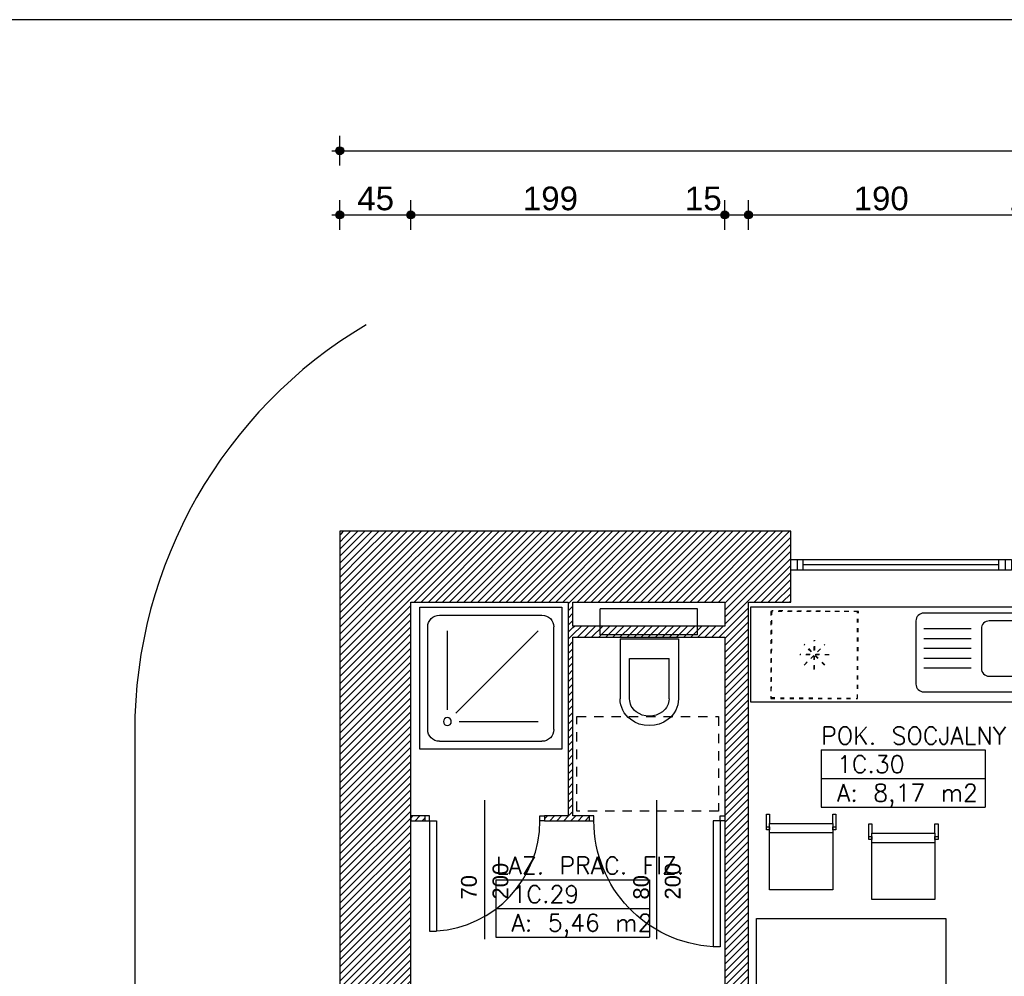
# Model space of a CAD drawing. Header units: inches. Extents: x 18487 to 24863, y 1480 to 5771.
# Tile 32 of 51: x 19287 to 19911, y 5165 to 5771. Entities that reach past the tile are written whole.
import ezdxf
from ezdxf.enums import TextEntityAlignment as Align

# ---------------------------------------------------------------- set-up
doc = ezdxf.new("R2010")
doc.units = ezdxf.units.IN
doc.header["$MEASUREMENT"] = 0
doc.linetypes.add('Przerywana', pattern=[6, 2.5, -3.5])
doc.linetypes.add('Przerywana 2 (2)', pattern=[11, 6, -5])
for name, color, linetype in [('_T meble', 7, 'Continuous'), ('_T sanitarne', 7, 'Continuous'), ('_T sciany', 7, 'Continuous'), ('AA_PRZ SCIANY ISTNIEJĄCE', 7, 'Continuous'), ('AA_PRZ_SCIANY_030', 7, 'Continuous'), ('ArchiCAD', 7, 'Continuous'), ('PROJ wyposaż sanit', 7, 'Continuous'), ('Window-Door Markers', 7, 'Continuous')]:
    doc.layers.add(name, color=color, linetype=linetype)
doc.styles.add('GENERATED_STYLE_16', font='txt')
doc.styles.add('GENERATED_STYLE_17', font='arial.ttf')
doc.styles.add('GENERATED_STYLE_20', font='txt')
doc.styles.get("Standard").update_dxf_attribs({"font": 'txt', "bigfont": 'BIGFONT.SHX'})
doc.dimstyles.new('Dimstyle_7', dxfattribs={"dimtxt": 15, "dimasz": 9.5, "dimexe": 0.18, "dimexo": 0.5, "dimgap": 0.09, "dimtad": 1, "dimdec": 0, "dimzin": 0, "dimdsep": 46, "dimtxsty": 'GENERATED_STYLE_20', "dimblk": 'ARROWHEAD_11', "dimblk1": 'ARROWHEAD_11', "dimblk2": 'ARROWHEAD_11', "dimcen": 0.09, "dimclrd": 220, "dimclre": 220, "dimclrt": 220, "dimadec": 1, "dimazin": 0, "dimtfac": 1, "dimtdec": 4, "dimtmove": 0, "dimatfit": 3, "dimfxl": 0, "dimtolj": 1, "dimtzin": 0, "dimarcsym": 0})
doc.dimstyles.new('Dimstyle_9', dxfattribs={"dimtxt": 15, "dimasz": 9.5, "dimexe": 0.18, "dimexo": 0.5, "dimgap": 0.09, "dimtad": 1, "dimtih": 1, "dimtoh": 1, "dimdec": 0, "dimzin": 0, "dimdsep": 46, "dimtxsty": 'GENERATED_STYLE_20', "dimblk": 'ARROWHEAD_11', "dimblk1": 'ARROWHEAD_11', "dimblk2": 'ARROWHEAD_11', "dimcen": 0.09, "dimclrd": 220, "dimclre": 220, "dimclrt": 220, "dimadec": 1, "dimazin": 0, "dimtfac": 1, "dimtdec": 4, "dimtmove": 0, "dimatfit": 3, "dimfxl": 0, "dimtolj": 1, "dimtzin": 0, "dimarcsym": 0})
pattern_1 = [(45, (0, 0), (-2.24506403, 2.24506403), [])]

# ---------------------------------------------------------------- blocks, each defined once
blk = doc.blocks.new('POK. SOCJALNY_1C.30_186', base_point=(19847.19, 5299.35))
at = {"layer": '_T sciany', "color": 160, "linetype": 'Continuous'}
for p, q in [((19795.17, 5308.41), (19795.17, 5272.17)), ((19795.17, 5308.41), (19899.22, 5308.41)), ((19899.22, 5308.41), (19899.22, 5272.17)), ((19795.17, 5290.29), (19899.22, 5290.29)), ((19795.17, 5272.17), (19899.22, 5272.17))]:
    blk.add_line(p, q, dxfattribs=at)
at = {"color": 0}
for tag in ['floor_f', 'ROOM_PERIM', 'ROOM_WALLS_SURF', 'ROOM_DOORS_SURF', 'ROOM_WINDS_SURF', 'ROOM_BASELEV', 'ROOM_HEIGHT', 'ROOM_NET_AREA', 'ROOM_REDUCED_AREA', 'ROOM_CALC_AREA', 'ROOM_VOLUME']:
    blk.add_attdef(tag, text='', height=200, dxfattribs=at).set_placement((19847.19, 5242.2), align=Align.BOTTOM_LEFT)
at = {"layer": '_T sciany', "color": 160}
for tag, p in [('ROOM_NAME', (19795.17, 5322.97)), ('ROOM_NUMBER', (19805.17, 5304.85)), ('ROOM_AREA', (19805.17, 5286.73))]:
    blk.add_attdef(tag, text='', height=11, dxfattribs=at).set_placement(p, align=Align.TOP_LEFT)
blk = doc.blocks.new('LAZ. PRAC. FIZ._1C.29_198', base_point=(19637.55, 5216.95))
at = {"layer": '_T sciany', "color": 160, "linetype": 'Continuous'}
for p, q in [((19588.79, 5226.01), (19588.79, 5189.78)), ((19588.79, 5226.01), (19686.31, 5226.01)), ((19686.31, 5226.01), (19686.31, 5189.78)), ((19588.79, 5207.9), (19686.31, 5207.9)), ((19588.79, 5189.78), (19686.31, 5189.78))]:
    blk.add_line(p, q, dxfattribs=at)
at = {"color": 0}
for tag in ['floor_f', 'ROOM_PERIM', 'ROOM_WALLS_SURF', 'ROOM_DOORS_SURF', 'ROOM_WINDS_SURF', 'ROOM_BASELEV', 'ROOM_HEIGHT', 'ROOM_NET_AREA', 'ROOM_REDUCED_AREA', 'ROOM_CALC_AREA', 'ROOM_VOLUME']:
    blk.add_attdef(tag, text='', height=200, dxfattribs=at).set_placement((19637.55, 5159.81), align=Align.BOTTOM_LEFT)
at = {"layer": '_T sciany', "color": 160}
for tag, p in [('ROOM_NAME', (19588.79, 5240.57)), ('ROOM_NUMBER', (19598.79, 5222.45)), ('ROOM_AREA', (19598.79, 5204.34))]:
    blk.add_attdef(tag, text='', height=11, dxfattribs=at).set_placement(p, align=Align.TOP_LEFT)
blk = doc.blocks.new('D1 65_363')
at = {"color": 140, "linetype": 'Continuous'}
for p, q in [((35, 70), (30.555, 70)), ((30.555, 0), (30.555, 70)), ((35, 0), (35, 70)), ((-38, 0), (-35, 0)), ((-38, -3), (-38, 0)), ((-35, 0), (-35, -3)), ((35, 0), (30.555, 0)), ((38, 0), (35, 0)), ((35, 0), (35, -3)), ((38, -3), (38, 0)), ((-35, -3), (-38, -3)), ((35, -3), (38, -3))]:
    blk.add_line(p, q, dxfattribs=at)
blk.add_arc((35, 0), 70, 93.633404, 180, dxfattribs=at)
blk = doc.blocks.new('Window-Door Marker - 70_70')
at = {"layer": 'ArchiCAD', "color": 140, "linetype": 'Continuous'}
blk.add_line((0, 75), (0, -13), dxfattribs=at)
blk = doc.blocks.new('D1 65_2')
at = {"color": 140, "linetype": 'Continuous'}
for p, q in [((40, 80), (35.555, 80)), ((35.555, 0), (35.555, 80)), ((40, 0), (40, 80)), ((-43, 0), (-40, 0)), ((-43, -3), (-43, 0)), ((-40, 0), (-40, -3)), ((40, 0), (35.555, 0)), ((43, 0), (40, 0)), ((40, 0), (40, -3)), ((43, -3), (43, 0)), ((-40, -3), (-43, -3)), ((40, -3), (43, -3))]:
    blk.add_line(p, q, dxfattribs=at)
blk.add_arc((40, 0), 80, 93.180227, 180, dxfattribs=at)
blk = doc.blocks.new('Window-Door Marker - 70_69')
at = {"layer": 'ArchiCAD', "color": 140, "linetype": 'Continuous'}
blk.add_line((0, 75), (0, -13), dxfattribs=at)
blk = doc.blocks.new('WALL_3', base_point=(19741.52, 5265.05))
at = {"layer": '_T sciany'}
h = blk.add_hatch(dxfattribs=at)
h.set_pattern_fill('ANSI31', color=5, style=0, pattern_type=2)
h.set_pattern_definition(pattern_1)
h.paths.add_polyline_path([(19543.77, 5263.55), (19543.77, 5266.55), (19534.83, 5266.55), (19534.83, 5263.55)], flags=0)
h = blk.add_hatch(dxfattribs=at)
h.set_pattern_fill('ANSI31', color=5, style=0, pattern_type=2)
h.set_pattern_definition(pattern_1)
h.paths.add_polyline_path([(19648.01, 5263.55), (19648.01, 5266.55), (19619.77, 5266.55), (19619.77, 5263.55)], flags=0)
h = blk.add_hatch(dxfattribs=at)
h.set_pattern_fill('ANSI31', color=5, style=0, pattern_type=2)
h.set_pattern_definition(pattern_1)
h.paths.add_polyline_path([(19734.02, 5263.55), (19734.02, 5266.55), (19734.01, 5266.55), (19734.01, 5263.55)], flags=0)
at = {"layer": '_T sciany', "color": 5, "linetype": 'Continuous'}
for p, q in [((19543.77, 5266.55), (19534.83, 5266.55)), ((19534.83, 5266.55), (19534.83, 5263.55)), ((19543.77, 5266.55), (19543.77, 5263.55)), ((19619.77, 5266.55), (19619.77, 5263.55)), ((19634.73, 5266.55), (19619.77, 5266.55)), ((19648.01, 5266.55), (19637.73, 5266.55)), ((19648.01, 5266.55), (19648.01, 5263.55)), ((19734.01, 5266.55), (19734.01, 5263.55)), ((19734.02, 5266.55), (19734.01, 5266.55)), ((19534.83, 5263.55), (19543.77, 5263.55)), ((19619.77, 5263.55), (19648.01, 5263.55)), ((19734.01, 5263.55), (19734.02, 5263.55))]:
    blk.add_line(p, q, dxfattribs=at)
at = {"layer": '_T sciany', "rotation": 180.0000000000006}
blk.add_blockref('D1 65_363', (19581.77, 5263.55), dxfattribs=at)
at = {"layer": '_T sciany', "xscale": -1, "rotation": 180.0000000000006}
blk.add_blockref('D1 65_2', (19691.01, 5263.55), dxfattribs=at)
at = {"layer": 'Window-Door Markers'}
ref = blk.add_blockref('Window-Door Marker - 70_70', (19581.77, 5263.55), dxfattribs=dict(at, rotation=180))
ref.add_attrib('AC_WIDO_A_SIZE', '70', dxfattribs={"color": 255, "height": 10, "rotation": 90, "style": 'GENERATED_STYLE_17'}).set_placement((19579.72, 5213.55), align=Align.BOTTOM_LEFT)
ref.add_attrib('AC_WIDO_B_SIZE', '200', dxfattribs={"color": 255, "height": 10, "rotation": 90, "style": 'GENERATED_STYLE_17'}).set_placement((19599.72, 5213.55), align=Align.BOTTOM_LEFT)
ref = blk.add_blockref('Window-Door Marker - 70_69', (19691.01, 5263.55), dxfattribs=dict(at, rotation=180))
ref.add_attrib('AC_WIDO_A_SIZE', '80', dxfattribs={"color": 255, "height": 10, "rotation": 90, "style": 'GENERATED_STYLE_17'}).set_placement((19688.97, 5213.55), align=Align.BOTTOM_LEFT)
ref.add_attrib('AC_WIDO_B_SIZE', '200', dxfattribs={"color": 255, "height": 10, "rotation": 90, "style": 'GENERATED_STYLE_17'}).set_placement((19708.97, 5213.55), align=Align.BOTTOM_LEFT)
blk = doc.blocks.new('W BottomHung 65_230')
at = {"color": 0, "linetype": 'ByBlock'}
for p, q in [((70, 0), (-70, 0)), ((-70, 0), (-70, -6.8)), ((-66, 0), (-66, -6.8)), ((-62, -6.8), (-62, 0)), ((62, -6.8), (62, 0)), ((66, 0), (66, -6.8)), ((70, -6.8), (70, 0)), ((-62, -3.4), (62, -3.4)), ((-70, -6.8), (70, -6.8))]:
    blk.add_line(p, q, dxfattribs=at)
blk = doc.blocks.new('WALL_651', base_point=(21209.62, 5424.62))
at = {"layer": '_T sciany'}
h = blk.add_hatch(dxfattribs=at)
h.set_pattern_fill('ANSI31', color=5, style=0, pattern_type=2)
h.set_pattern_definition(pattern_1)
h.paths.add_polyline_path([(19489.83, 5447.12), (19534.83, 5402.12), (19775.84, 5402.12), (19775.84, 5447.12)], flags=0)
at = {"layer": '_T sciany', "color": 5, "linetype": 'Continuous'}
for p, q in [((19775.84, 5447.12), (19489.83, 5447.12)), ((19775.84, 5402.12), (19775.84, 5447.12)), ((19534.83, 5402.12), (19634.73, 5402.12)), ((19637.73, 5402.12), (19734.02, 5402.12)), ((19749.02, 5402.12), (19775.84, 5402.12))]:
    blk.add_line(p, q, dxfattribs=at)
at = {"layer": '_T sciany', "color": 140, "linetype": 'Continuous', "xscale": -1}
blk.add_blockref('W BottomHung 65_230', (19845.84, 5429.12), dxfattribs=at)
blk = doc.blocks.new('WALL_693', base_point=(19512.33, 5424.62))
at = {"layer": '_T sciany'}
h = blk.add_hatch(dxfattribs=at)
h.set_pattern_fill('ANSI31', color=5, style=0, pattern_type=2)
h.set_pattern_definition(pattern_1)
h.paths.add_polyline_path([(19489.83, 4901.52), (19534.83, 4901.52), (19534.83, 5402.12), (19489.83, 5447.12)], flags=0)
at = {"layer": '_T sciany', "color": 5, "linetype": 'Continuous'}
for p, q in [((19489.83, 5447.12), (19489.83, 4901.52)), ((19534.83, 5121.93), (19534.83, 5402.12))]:
    blk.add_line(p, q, dxfattribs=at)
blk = doc.blocks.new('WALL_744', base_point=(19741.52, 5383.46))
at = {"layer": '_T sciany'}
h = blk.add_hatch(dxfattribs=at)
h.set_pattern_fill('ANSI31', color=5, style=0, pattern_type=2)
h.set_pattern_definition(pattern_1)
h.paths.add_polyline_path([(19734.02, 5386.96), (19637.73, 5386.96), (19637.73, 5379.96), (19734.02, 5379.96)], flags=0)
at = {"layer": '_T sciany', "color": 5, "linetype": 'Continuous'}
for p, q in [((19734.02, 5386.96), (19637.73, 5386.96)), ((19637.73, 5379.96), (19734.02, 5379.96))]:
    blk.add_line(p, q, dxfattribs=at)
blk = doc.blocks.new('WALL_745', base_point=(19741.52, 5424.62))
at = {"layer": '_T sciany'}
h = blk.add_hatch(dxfattribs=at)
h.set_pattern_fill('ANSI31', color=5, style=0, pattern_type=2)
h.set_pattern_definition(pattern_1)
h.paths.add_polyline_path([(19734.02, 5402.12), (19734.02, 5121.93), (19749.02, 5121.93), (19749.02, 5402.12)], flags=0)
at = {"layer": '_T sciany', "color": 5, "linetype": 'Continuous'}
for p, q in [((19734.02, 5402.12), (19734.02, 5386.96)), ((19749.02, 5121.93), (19749.02, 5402.12)), ((19734.02, 5379.96), (19734.02, 5266.55)), ((19734.02, 5263.55), (19734.02, 5121.93))]:
    blk.add_line(p, q, dxfattribs=at)
blk = doc.blocks.new('WALL_749', base_point=(19637.73, 5265.05))
at = {"layer": '_T sciany'}
h = blk.add_hatch(dxfattribs=at)
h.set_pattern_fill('ANSI31', color=5, style=0, pattern_type=2)
h.set_pattern_definition(pattern_1)
h.paths.add_polyline_path([(19637.73, 5266.55), (19637.73, 5402.12), (19634.73, 5402.12), (19634.73, 5266.55)], flags=0)
at = {"layer": '_T sciany', "color": 5, "linetype": 'Continuous'}
for p, q in [((19634.73, 5402.12), (19634.73, 5266.55)), ((19637.73, 5386.96), (19637.73, 5402.12)), ((19637.73, 5266.55), (19637.73, 5379.96))]:
    blk.add_line(p, q, dxfattribs=at)
blk = doc.blocks.new('Shower tray 65_59')
at = {"layer": '_T meble', "color": 0, "linetype": 'Continuous'}
for p, q in [((45, 90), (-45, 90)), ((-45, 90), (-45, 0)), ((45, 0), (45, 90)), ((-32.5, 85), (32.5, 85)), ((-40, 12.5), (-40, 77.5)), ((-27.5, 25), (-27.5, 75)), ((-22.2, 22.8), (30, 75)), ((40, 12.5), (40, 77.5)), ((-20, 17.5), (30, 17.5)), ((-45, 0), (45, 0)), ((-32.5, 5), (32.5, 5))]:
    blk.add_line(p, q, dxfattribs=at)
blk.add_circle((-27.5, 17.5), 2.5, dxfattribs=at)
for centre, start, end in [((-32.5, 77.5), 90, 180), ((32.5, 77.5), 360, 90), ((-32.5, 12.5), 180, 270), ((32.5, 12.5), 270, 360)]:
    blk.add_arc(centre, 7.5, start, end, dxfattribs=at)
blk = doc.blocks.new('Chair 1 65_5235')
at = {"layer": '_T meble', "color": 0, "linetype": 'Continuous'}
for p, q in [((0, 47.96), (0, 38)), ((2, 47.96), (0, 47.96)), ((2, 42), (2, 47.96)), ((42, 47.96), (42, 42)), ((44, 47.96), (42, 47.96)), ((44, 38), (44, 47.96)), ((2, 40), (0, 40)), ((0, 38), (2, 38)), ((2, 42), (2, 0)), ((42, 42), (2, 42)), ((2, 38), (2, 40)), ((42, 0), (42, 42)), ((44, 40), (42, 40)), ((42, 40), (42, 38)), ((42, 38), (44, 38)), ((2, 36), (42, 36)), ((2, 0), (42, 0))]:
    blk.add_line(p, q, dxfattribs=at)
blk = doc.blocks.new('Table 120x80 65_5240')
at = {"layer": '_T meble', "color": 0, "linetype": 'Continuous'}
for p, q in [((-35, -120), (-35, 0)), ((-35, 0), (35, 0)), ((35, 0), (35, -120)), ((35, -120), (-35, -120))]:
    blk.add_line(p, q, dxfattribs=at)
blk = doc.blocks.new('Sink 1Bowl-DrainB 65_3973')
at = {"layer": '_T meble', "color": 0, "linetype": 'Continuous'}
for p, q in [((75, 50), (5, 50)), ((0, 45), (0, 5)), ((80, 5), (80, 45)), ((33.5, 40), (10, 40)), ((5, 35), (5, 10)), ((38.5, 10), (38.5, 35)), ((45, 35), (75, 35)), ((45, 28.75), (75, 28.75)), ((45, 22.5), (75, 22.5)), ((45, 16.25), (75, 16.25)), ((45, 10), (75, 10)), ((5, 0), (75, 0)), ((10, 5), (33.5, 5))]:
    blk.add_line(p, q, dxfattribs=at)
for centre, start, end in [((5, 45), 90, 180), ((75, 45), 0, 90), ((10, 35), 90, 180), ((33.5, 35), 0, 90), ((10, 10), 180, 270), ((33.5, 10), 270, 0), ((5, 5), 180, 270), ((75, 5), 270, 0)]:
    blk.add_arc(centre, 5, start, end, dxfattribs=at)
for p in [(5, 0), (10, 5)]:
    blk.add_point(p, dxfattribs=at)
blk = doc.blocks.new('Fridge 65_5601')
at = {"layer": '_T meble', "color": 0, "linetype": 'Przerywana'}
for p, q in [((55, 55), (0, 55)), ((0, 55), (0, 0)), ((55, 0), (55, 55)), ((21.02, 21.02), (33.98, 33.98)), ((21.02, 33.98), (33.98, 21.02)), ((27.5, 18.33), (27.5, 36.67)), ((18.33, 27.5), (36.67, 27.5)), ((0, 0), (55, 0))]:
    blk.add_line(p, q, dxfattribs=at)
blk = doc.blocks.new('Table 120x80 65_5602')
at = {"layer": '_T meble', "color": 0, "linetype": 'Continuous'}
for p, q in [((-95, -60), (-95, 0)), ((-95, 0), (95, 0)), ((95, 0), (95, -60)), ((95, -60), (-95, -60))]:
    blk.add_line(p, q, dxfattribs=at)
blk = doc.blocks.new('Fridge 65_5603')
at = {"layer": '_T meble', "color": 0, "linetype": 'Przerywana'}
for p, q in [((55, 55), (0, 55)), ((0, 55), (0, 0)), ((55, 0), (55, 55)), ((21.02, 21.02), (33.98, 33.98)), ((21.02, 33.98), (33.98, 21.02)), ((27.5, 18.33), (27.5, 36.67)), ((18.33, 27.5), (36.67, 27.5)), ((0, 0), (55, 0))]:
    blk.add_line(p, q, dxfattribs=at)
blk = doc.blocks.new('WC wall hung 1 65_3895')
at = {"layer": 'PROJ wyposaż sanit', "color": 0, "linetype": 'Continuous'}
for p, q in [((18.5, 0), (-18.5, 0)), ((18.5, 0), (18.5, -38)), ((-18.5, 0), (-18.5, -38)), ((-12.5, -38), (-12.5, -12.5)), ((12.5, -12.5), (-12.5, -12.5)), ((12.5, -38), (12.5, -12.5))]:
    blk.add_line(p, q, dxfattribs=at)
for points in [[(-18.5, -38), (-18.39, -39.88), (-18.07, -41.73), (-17.53, -43.54), (-16.79, -45.27), (-15.85, -46.9), (-14.73, -48.41), (-13.44, -49.79), (-12, -51)], [(-12.5, -38), (-12.43, -39.19), (-12.23, -40.35), (-11.89, -41.49), (-11.42, -42.58), (-10.83, -43.61), (-10.12, -44.57), (-9.31, -45.43), (-8.4, -46.2)], [(8.4, -46.2), (9.31, -45.43), (10.12, -44.57), (10.83, -43.61), (11.42, -42.58), (11.89, -41.49), (12.23, -40.35), (12.43, -39.19), (12.5, -38)], [(12, -51), (13.44, -49.79), (14.73, -48.41), (15.85, -46.9), (16.79, -45.27), (17.53, -43.54), (18.07, -41.73), (18.39, -39.88), (18.5, -38)], [(-8.4, -46.2), (-6.5, -47.4), (-4.43, -48.28), (-2.24, -48.82), (0, -49), (2.24, -48.82), (4.43, -48.28), (6.5, -47.4), (8.4, -46.2)], [(-12, -51), (-9.28, -52.72), (-6.33, -53.97), (-3.2, -54.74), (0, -55), (3.2, -54.74), (6.33, -53.97), (9.28, -52.72), (12, -51)]]:
    blk.add_lwpolyline(points, dxfattribs=at)
blk = doc.blocks.new('*D446')
at = {"layer": 'ArchiCAD', "color": 220, "linetype": 'Continuous'}
for p, q in [((19163.02, 5447.12), (19156.14, 5447.12)), ((19165.52, 5449.62), (19165.52, 5452.12)), ((19174.89, 5447.12), (19168.02, 5447.12)), ((19165.52, 4335.28), (19165.52, 5444.62)), ((19163.02, 4332.78), (19156.14, 4332.78)), ((19165.52, 4327.78), (19165.52, 4330.28)), ((19174.89, 4332.78), (19168.02, 4332.78))]:
    blk.add_line(p, q, dxfattribs=at)
at = {"layer": 'ArchiCAD', "color": 220, "linetype": 'Continuous', "const_width": 2.5}
for points in [[(19164.27, 5447.12, 1), (19166.77, 5447.12, 1)], [(19164.27, 4332.78, 1), (19166.77, 4332.78, 1)]]:
    blk.add_lwpolyline(points, format="xyb", close=True, dxfattribs=at)
at = {"layer": 'ArchiCAD', "color": 220, "linetype": 'Continuous'}
for centre in [(19165.52, 5447.12), (19165.52, 4332.78)]:
    blk.add_circle(centre, 2.5, dxfattribs=at)
at = {"layer": 'ArchiCAD', "color": 220, "insert": (19147.52, 4865.06), "char_height": 15, "attachment_point": 1, "rotation": 90}
blk.add_mtext('\\A1;{\\fArial Europa Srodkowa|b0|i0|c0|p34;\\C220;1\xa0114}', dxfattribs=at)
blk = doc.blocks.new('ARROWHEAD_11')
at = {"color": 0, "linetype": 'Continuous'}
blk.add_line((0, 0), (-1, 0), dxfattribs=at)
at = {"color": 0, "linetype": 'Continuous', "const_width": 0.25}
blk.add_lwpolyline([(-0.125, 0, 1), (0.125, 0, 1)], format="xyb", close=True, dxfattribs=at)
blk = doc.blocks.new('*D448')
at = {"layer": 'ArchiCAD', "color": 220, "linetype": 'Continuous'}
for p, q in [((19489.83, 5690.8), (19489.83, 5697.67)), ((22331.33, 5690.8), (22331.33, 5697.67)), ((19484.83, 5688.3), (19487.33, 5688.3)), ((19489.83, 5678.92), (19489.83, 5685.8)), ((19492.33, 5688.3), (22328.83, 5688.3)), ((22331.33, 5678.92), (22331.33, 5685.8)), ((22333.83, 5688.3), (22336.33, 5688.3))]:
    blk.add_line(p, q, dxfattribs=at)
at = {"layer": 'ArchiCAD', "color": 220, "linetype": 'Continuous', "const_width": 2.5}
for points in [[(19488.58, 5688.3, 1), (19491.08, 5688.3, 1)], [(22330.08, 5688.3, 1), (22332.58, 5688.3, 1)]]:
    blk.add_lwpolyline(points, format="xyb", close=True, dxfattribs=at)
at = {"layer": 'ArchiCAD', "color": 220, "linetype": 'Continuous'}
for centre in [(19489.83, 5688.3), (22331.33, 5688.3)]:
    blk.add_circle(centre, 2.5, dxfattribs=at)
at = {"layer": 'ArchiCAD', "color": 220, "insert": (20884.93, 5706.3), "char_height": 15, "attachment_point": 1}
blk.add_mtext('\\A1;{\\fArial Europa Srodkowa|b0|i0|c0|p34;\\C220;2\xa0842}', dxfattribs=at)
blk = doc.blocks.new('*D476')
at = {"layer": 'ArchiCAD', "color": 220, "linetype": 'Continuous'}
for p, q in [((19206.14, 5402.12), (19199.26, 5402.12)), ((19208.64, 5124.43), (19208.64, 5399.62)), ((19218.01, 5402.12), (19211.14, 5402.12)), ((19206.14, 5121.93), (19199.26, 5121.93)), ((19218.01, 5121.93), (19211.14, 5121.93))]:
    blk.add_line(p, q, dxfattribs=at)
at = {"layer": 'ArchiCAD', "color": 220, "linetype": 'Continuous', "const_width": 2.5}
for points in [[(19207.39, 5402.12, 1), (19209.89, 5402.12, 1)], [(19207.39, 5121.93, 1), (19209.89, 5121.93, 1)]]:
    blk.add_lwpolyline(points, format="xyb", close=True, dxfattribs=at)
at = {"layer": 'ArchiCAD', "color": 220, "linetype": 'Continuous'}
for centre in [(19208.64, 5402.12), (19208.64, 5121.93)]:
    blk.add_circle(centre, 2.5, dxfattribs=at)
at = {"layer": 'ArchiCAD', "color": 220, "insert": (19190.64, 5244.95), "char_height": 15, "attachment_point": 1, "rotation": 90}
blk.add_mtext('\\A1;{\\fArial Europa Srodkowa|b0|i0|c0|p34;\\C220;280}', dxfattribs=at)
blk = doc.blocks.new('*D477')
at = {"layer": 'ArchiCAD', "color": 220, "linetype": 'Continuous'}
for p, q in [((19206.14, 5447.12), (19199.26, 5447.12)), ((19208.64, 5449.62), (19208.64, 5452.12)), ((19218.01, 5447.12), (19211.14, 5447.12)), ((19208.64, 5404.62), (19208.64, 5444.62)), ((19206.14, 5402.12), (19199.26, 5402.12)), ((19218.01, 5402.12), (19211.14, 5402.12))]:
    blk.add_line(p, q, dxfattribs=at)
at = {"layer": 'ArchiCAD', "color": 220, "linetype": 'Continuous', "const_width": 2.5}
for points in [[(19207.39, 5447.12, 1), (19209.89, 5447.12, 1)], [(19207.39, 5402.12, 1), (19209.89, 5402.12, 1)]]:
    blk.add_lwpolyline(points, format="xyb", close=True, dxfattribs=at)
at = {"layer": 'ArchiCAD', "color": 220, "linetype": 'Continuous'}
for centre in [(19208.64, 5447.12), (19208.64, 5402.12)]:
    blk.add_circle(centre, 2.5, dxfattribs=at)
at = {"layer": 'ArchiCAD', "color": 220, "insert": (19190.64, 5413.24), "char_height": 15, "attachment_point": 1, "rotation": 90}
blk.add_mtext('\\A1;{\\fArial Europa Srodkowa|b0|i0|c0|p34;\\C220;45}', dxfattribs=at)
blk = doc.blocks.new('*D478')
at = {"layer": 'ArchiCAD', "color": 220, "linetype": 'Continuous'}
for p, q in [((19489.83, 5650.08), (19489.83, 5656.95)), ((19534.83, 5650.08), (19534.83, 5656.95)), ((19484.83, 5647.58), (19487.33, 5647.58)), ((19492.33, 5647.58), (19532.33, 5647.58)), ((19489.83, 5638.2), (19489.83, 5645.08)), ((19534.83, 5638.2), (19534.83, 5645.08))]:
    blk.add_line(p, q, dxfattribs=at)
at = {"layer": 'ArchiCAD', "color": 220, "linetype": 'Continuous', "const_width": 2.5}
for points in [[(19488.58, 5647.58, 1), (19491.08, 5647.58, 1)], [(19533.58, 5647.58, 1), (19536.08, 5647.58, 1)]]:
    blk.add_lwpolyline(points, format="xyb", close=True, dxfattribs=at)
at = {"layer": 'ArchiCAD', "color": 220, "linetype": 'Continuous'}
for centre in [(19489.83, 5647.58), (19534.83, 5647.58)]:
    blk.add_circle(centre, 2.5, dxfattribs=at)
at = {"layer": 'ArchiCAD', "color": 220, "insert": (19500.94, 5665.58), "char_height": 15, "attachment_point": 1}
blk.add_mtext('\\A1;{\\fArial Europa Srodkowa|b0|i0|c0|p34;\\C220;45}', dxfattribs=at)
blk = doc.blocks.new('*D479')
at = {"layer": 'ArchiCAD', "color": 220, "linetype": 'Continuous'}
for p, q in [((19534.83, 5650.08), (19534.83, 5656.95)), ((19734.02, 5650.08), (19734.02, 5656.95)), ((19537.33, 5647.58), (19731.52, 5647.58)), ((19534.83, 5638.2), (19534.83, 5645.08)), ((19734.02, 5638.2), (19734.02, 5645.08))]:
    blk.add_line(p, q, dxfattribs=at)
at = {"layer": 'ArchiCAD', "color": 220, "linetype": 'Continuous', "const_width": 2.5}
for points in [[(19533.58, 5647.58, 1), (19536.08, 5647.58, 1)], [(19732.77, 5647.58, 1), (19735.27, 5647.58, 1)]]:
    blk.add_lwpolyline(points, format="xyb", close=True, dxfattribs=at)
at = {"layer": 'ArchiCAD', "color": 220, "linetype": 'Continuous'}
for centre in [(19534.83, 5647.58), (19734.02, 5647.58)]:
    blk.add_circle(centre, 2.5, dxfattribs=at)
at = {"layer": 'ArchiCAD', "color": 220, "char_height": 15, "attachment_point": 1}
for s, insert in [('\\A1;{\\fArial Europa Srodkowa|b0|i0|c0|p34;\\C220;199}', (19605.97, 5665.58)), ('\\A1;{\\fArial Europa Srodkowa|b0|i0|c0|p34;\\C220;15}', (19708.75, 5665.58))]:
    blk.add_mtext(s, dxfattribs=dict(at, insert=insert))
blk = doc.blocks.new('*D480')
at = {"layer": 'ArchiCAD', "color": 220, "linetype": 'Continuous'}
for p, q in [((19734.02, 5650.08), (19734.02, 5656.95)), ((19749.02, 5650.08), (19749.02, 5656.95)), ((19736.52, 5647.58), (19746.52, 5647.58)), ((19734.02, 5638.2), (19734.02, 5645.08)), ((19749.02, 5638.2), (19749.02, 5645.08))]:
    blk.add_line(p, q, dxfattribs=at)
at = {"layer": 'ArchiCAD', "color": 220, "linetype": 'Continuous', "const_width": 2.5}
for points in [[(19732.77, 5647.58, 1), (19735.27, 5647.58, 1)], [(19747.77, 5647.58, 1), (19750.27, 5647.58, 1)]]:
    blk.add_lwpolyline(points, format="xyb", close=True, dxfattribs=at)
at = {"layer": 'ArchiCAD', "color": 220, "linetype": 'Continuous'}
for centre in [(19734.02, 5647.58), (19749.02, 5647.58)]:
    blk.add_circle(centre, 2.5, dxfattribs=at)
blk = doc.blocks.new('*D481')
at = {"layer": 'ArchiCAD', "color": 220, "linetype": 'Continuous'}
for p, q in [((19749.02, 5650.08), (19749.02, 5656.95)), ((19939.46, 5650.08), (19939.46, 5656.95)), ((19751.52, 5647.58), (19936.96, 5647.58)), ((19749.02, 5638.2), (19749.02, 5645.08)), ((19939.46, 5638.2), (19939.46, 5645.08))]:
    blk.add_line(p, q, dxfattribs=at)
at = {"layer": 'ArchiCAD', "color": 220, "linetype": 'Continuous', "const_width": 2.5}
for points in [[(19747.77, 5647.58, 1), (19750.27, 5647.58, 1)], [(19938.21, 5647.58, 1), (19940.71, 5647.58, 1)]]:
    blk.add_lwpolyline(points, format="xyb", close=True, dxfattribs=at)
at = {"layer": 'ArchiCAD', "color": 220, "linetype": 'Continuous'}
for centre in [(19749.02, 5647.58), (19939.46, 5647.58)]:
    blk.add_circle(centre, 2.5, dxfattribs=at)
at = {"layer": 'ArchiCAD', "color": 220, "char_height": 15, "attachment_point": 1}
for s, insert in [('\\A1;{\\fArial Europa Srodkowa|b0|i0|c0|p34;\\C220;190}', (19815.78, 5665.58)), ('\\A1;{\\fArial Europa Srodkowa|b0|i0|c0|p34;\\C220;15}', (19914.19, 5665.58))]:
    blk.add_mtext(s, dxfattribs=dict(at, insert=insert))
blk = doc.blocks.new('*D482')
at = {"layer": 'ArchiCAD', "color": 220, "linetype": 'Continuous'}
for p, q in [((19939.46, 5650.08), (19939.46, 5656.95)), ((19954.46, 5650.08), (19954.46, 5656.95)), ((19941.96, 5647.58), (19951.96, 5647.58)), ((19939.46, 5638.2), (19939.46, 5645.08)), ((19954.46, 5638.2), (19954.46, 5645.08))]:
    blk.add_line(p, q, dxfattribs=at)
at = {"layer": 'ArchiCAD', "color": 220, "linetype": 'Continuous', "const_width": 2.5}
for points in [[(19938.21, 5647.58, 1), (19940.71, 5647.58, 1)], [(19953.21, 5647.58, 1), (19955.71, 5647.58, 1)]]:
    blk.add_lwpolyline(points, format="xyb", close=True, dxfattribs=at)
at = {"layer": 'ArchiCAD', "color": 220, "linetype": 'Continuous'}
for centre in [(19939.46, 5647.58), (19954.46, 5647.58)]:
    blk.add_circle(centre, 2.5, dxfattribs=at)
blk = doc.blocks.new('*D483')
at = {"layer": 'ArchiCAD', "color": 220, "linetype": 'Continuous'}
for p, q in [((19954.46, 5650.08), (19954.46, 5656.95)), ((20131.21, 5650.08), (20131.21, 5656.95)), ((19956.96, 5647.58), (20128.71, 5647.58)), ((19954.46, 5638.2), (19954.46, 5645.08)), ((20131.21, 5638.2), (20131.21, 5645.08))]:
    blk.add_line(p, q, dxfattribs=at)
at = {"layer": 'ArchiCAD', "color": 220, "linetype": 'Continuous', "const_width": 2.5}
for points in [[(19953.21, 5647.58, 1), (19955.71, 5647.58, 1)], [(20129.96, 5647.58, 1), (20132.46, 5647.58, 1)]]:
    blk.add_lwpolyline(points, format="xyb", close=True, dxfattribs=at)
at = {"layer": 'ArchiCAD', "color": 220, "linetype": 'Continuous'}
for centre in [(19954.46, 5647.58), (20131.21, 5647.58)]:
    blk.add_circle(centre, 2.5, dxfattribs=at)
at = {"layer": 'ArchiCAD', "color": 220, "char_height": 15, "attachment_point": 1}
for s, insert in [('\\A1;{\\fArial Europa Srodkowa|b0|i0|c0|p34;\\C220;177}', (20014.37, 5665.58)), ('\\A1;{\\fArial Europa Srodkowa|b0|i0|c0|p34;\\C220;15}', (20105.94, 5665.58))]:
    blk.add_mtext(s, dxfattribs=dict(at, insert=insert))
blk = doc.blocks.new('*D484')
at = {"layer": 'ArchiCAD', "color": 220, "linetype": 'Continuous'}
for p, q in [((20131.21, 5650.08), (20131.21, 5656.95)), ((20146.21, 5650.08), (20146.21, 5656.95)), ((20133.71, 5647.58), (20143.71, 5647.58)), ((20131.21, 5638.2), (20131.21, 5645.08)), ((20146.21, 5638.2), (20146.21, 5645.08))]:
    blk.add_line(p, q, dxfattribs=at)
at = {"layer": 'ArchiCAD', "color": 220, "linetype": 'Continuous', "const_width": 2.5}
for points in [[(20129.96, 5647.58, 1), (20132.46, 5647.58, 1)], [(20144.96, 5647.58, 1), (20147.46, 5647.58, 1)]]:
    blk.add_lwpolyline(points, format="xyb", close=True, dxfattribs=at)
at = {"layer": 'ArchiCAD', "color": 220, "linetype": 'Continuous'}
for centre in [(20131.21, 5647.58), (20146.21, 5647.58)]:
    blk.add_circle(centre, 2.5, dxfattribs=at)
blk = doc.blocks.new('*D485')
at = {"layer": 'ArchiCAD', "color": 220, "linetype": 'Continuous'}
for p, q in [((20146.21, 5650.08), (20146.21, 5656.95)), ((20769.57, 5650.08), (20769.57, 5656.95)), ((20148.71, 5647.58), (20767.07, 5647.58)), ((20146.21, 5638.2), (20146.21, 5645.08)), ((20769.57, 5638.2), (20769.57, 5645.08))]:
    blk.add_line(p, q, dxfattribs=at)
at = {"layer": 'ArchiCAD', "color": 220, "linetype": 'Continuous', "const_width": 2.5}
for points in [[(20144.96, 5647.58, 1), (20147.46, 5647.58, 1)], [(20768.32, 5647.58, 1), (20770.82, 5647.58, 1)]]:
    blk.add_lwpolyline(points, format="xyb", close=True, dxfattribs=at)
at = {"layer": 'ArchiCAD', "color": 220, "linetype": 'Continuous'}
for centre in [(20146.21, 5647.58), (20769.57, 5647.58)]:
    blk.add_circle(centre, 2.5, dxfattribs=at)
at = {"layer": 'ArchiCAD', "color": 220, "insert": (20440.81, 5665.58), "char_height": 15, "attachment_point": 1}
blk.add_mtext('\\A1;{\\fArial Europa Srodkowa|b0|i0|c0|p34;\\C220;623}', dxfattribs=at)
blk = doc.blocks.new('*D486')
at = {"layer": 'ArchiCAD', "color": 220, "linetype": 'Continuous'}
for p, q in [((20769.57, 5650.08), (20769.57, 5656.95)), ((21250.77, 5650.08), (21250.77, 5656.95)), ((20772.07, 5647.58), (21248.27, 5647.58)), ((20769.57, 5638.2), (20769.57, 5645.08)), ((21250.77, 5638.2), (21250.77, 5645.08))]:
    blk.add_line(p, q, dxfattribs=at)
at = {"layer": 'ArchiCAD', "color": 220, "linetype": 'Continuous', "const_width": 2.5}
for points in [[(20768.32, 5647.58, 1), (20770.82, 5647.58, 1)], [(21249.52, 5647.58, 1), (21252.02, 5647.58, 1)]]:
    blk.add_lwpolyline(points, format="xyb", close=True, dxfattribs=at)
at = {"layer": 'ArchiCAD', "color": 220, "linetype": 'Continuous'}
for centre in [(20769.57, 5647.58), (21250.77, 5647.58)]:
    blk.add_circle(centre, 2.5, dxfattribs=at)
at = {"layer": 'ArchiCAD', "color": 220, "char_height": 15, "attachment_point": 1}
for s, insert in [('\\A1;{\\fArial Europa Srodkowa|b0|i0|c0|p34;\\C220;481}', (20981.72, 5665.58)), ('\\A1;{\\fArial Europa Srodkowa|b0|i0|c0|p34;\\C220;15}', (21225.51, 5665.58))]:
    blk.add_mtext(s, dxfattribs=dict(at, insert=insert))
blk = doc.blocks.new('*D487')
at = {"layer": 'ArchiCAD', "color": 220, "linetype": 'Continuous'}
for p, q in [((21250.77, 5650.08), (21250.77, 5656.95)), ((21265.77, 5650.08), (21265.77, 5656.95)), ((21253.27, 5647.58), (21263.27, 5647.58)), ((21250.77, 5638.2), (21250.77, 5645.08)), ((21265.77, 5638.2), (21265.77, 5645.08))]:
    blk.add_line(p, q, dxfattribs=at)
at = {"layer": 'ArchiCAD', "color": 220, "linetype": 'Continuous', "const_width": 2.5}
for points in [[(21249.52, 5647.58, 1), (21252.02, 5647.58, 1)], [(21264.52, 5647.58, 1), (21267.02, 5647.58, 1)]]:
    blk.add_lwpolyline(points, format="xyb", close=True, dxfattribs=at)
at = {"layer": 'ArchiCAD', "color": 220, "linetype": 'Continuous'}
for centre in [(21250.77, 5647.58), (21265.77, 5647.58)]:
    blk.add_circle(centre, 2.5, dxfattribs=at)
blk = doc.blocks.new('*D488')
at = {"layer": 'ArchiCAD', "color": 220, "linetype": 'Continuous'}
for p, q in [((21265.77, 5650.08), (21265.77, 5656.95)), ((21557.12, 5650.08), (21557.12, 5656.95)), ((21268.27, 5647.58), (21554.62, 5647.58)), ((21265.77, 5638.2), (21265.77, 5645.08)), ((21557.12, 5638.2), (21557.12, 5645.08))]:
    blk.add_line(p, q, dxfattribs=at)
at = {"layer": 'ArchiCAD', "color": 220, "linetype": 'Continuous', "const_width": 2.5}
for points in [[(21264.52, 5647.58, 1), (21267.02, 5647.58, 1)], [(21555.87, 5647.58, 1), (21558.37, 5647.58, 1)]]:
    blk.add_lwpolyline(points, format="xyb", close=True, dxfattribs=at)
at = {"layer": 'ArchiCAD', "color": 220, "linetype": 'Continuous'}
for centre in [(21265.77, 5647.58), (21557.12, 5647.58)]:
    blk.add_circle(centre, 2.5, dxfattribs=at)
at = {"layer": 'ArchiCAD', "color": 220, "char_height": 15, "attachment_point": 1}
for s, insert in [('\\A1;{\\fArial Europa Srodkowa|b0|i0|c0|p34;\\C220;291}', (21382.99, 5665.58)), ('\\A1;{\\fArial Europa Srodkowa|b0|i0|c0|p34;\\C220;25}', (21531.85, 5665.58))]:
    blk.add_mtext(s, dxfattribs=dict(at, insert=insert))
blk = doc.blocks.new('*D489')
at = {"layer": 'ArchiCAD', "color": 220, "linetype": 'Continuous'}
for p, q in [((21557.12, 5650.08), (21557.12, 5656.95)), ((21582.12, 5650.08), (21582.12, 5656.95)), ((21559.62, 5647.58), (21579.62, 5647.58)), ((21557.12, 5638.2), (21557.12, 5645.08)), ((21582.12, 5638.2), (21582.12, 5645.08))]:
    blk.add_line(p, q, dxfattribs=at)
at = {"layer": 'ArchiCAD', "color": 220, "linetype": 'Continuous', "const_width": 2.5}
for points in [[(21555.87, 5647.58, 1), (21558.37, 5647.58, 1)], [(21580.87, 5647.58, 1), (21583.37, 5647.58, 1)]]:
    blk.add_lwpolyline(points, format="xyb", close=True, dxfattribs=at)
at = {"layer": 'ArchiCAD', "color": 220, "linetype": 'Continuous'}
for centre in [(21557.12, 5647.58), (21582.12, 5647.58)]:
    blk.add_circle(centre, 2.5, dxfattribs=at)
blk = doc.blocks.new('*D490')
at = {"layer": 'ArchiCAD', "color": 220, "linetype": 'Continuous'}
for p, q in [((21582.12, 5650.08), (21582.12, 5656.95)), ((22286.33, 5650.08), (22286.33, 5656.95)), ((21584.62, 5647.58), (22283.83, 5647.58)), ((21582.12, 5638.2), (21582.12, 5645.08)), ((22286.33, 5638.2), (22286.33, 5645.08))]:
    blk.add_line(p, q, dxfattribs=at)
at = {"layer": 'ArchiCAD', "color": 220, "linetype": 'Continuous', "const_width": 2.5}
for points in [[(21580.87, 5647.58, 1), (21583.37, 5647.58, 1)], [(22285.08, 5647.58, 1), (22287.58, 5647.58, 1)]]:
    blk.add_lwpolyline(points, format="xyb", close=True, dxfattribs=at)
at = {"layer": 'ArchiCAD', "color": 220, "linetype": 'Continuous'}
for centre in [(21582.12, 5647.58), (22286.33, 5647.58)]:
    blk.add_circle(centre, 2.5, dxfattribs=at)
at = {"layer": 'ArchiCAD', "color": 220, "insert": (21917.15, 5665.58), "char_height": 15, "attachment_point": 1}
blk.add_mtext('\\A1;{\\fArial Europa Srodkowa|b0|i0|c0|p34;\\C220;704}', dxfattribs=at)
blk = doc.blocks.new('*D491')
at = {"layer": 'ArchiCAD', "color": 220, "linetype": 'Continuous'}
for p, q in [((22286.33, 5650.08), (22286.33, 5656.95)), ((22331.33, 5650.08), (22331.33, 5656.95)), ((22288.83, 5647.58), (22328.83, 5647.58)), ((22333.83, 5647.58), (22336.33, 5647.58)), ((22286.33, 5638.2), (22286.33, 5645.08)), ((22331.33, 5638.2), (22331.33, 5645.08))]:
    blk.add_line(p, q, dxfattribs=at)
at = {"layer": 'ArchiCAD', "color": 220, "linetype": 'Continuous', "const_width": 2.5}
for points in [[(22285.08, 5647.58, 1), (22287.58, 5647.58, 1)], [(22330.08, 5647.58, 1), (22332.58, 5647.58, 1)]]:
    blk.add_lwpolyline(points, format="xyb", close=True, dxfattribs=at)
at = {"layer": 'ArchiCAD', "color": 220, "linetype": 'Continuous'}
for centre in [(22286.33, 5647.58), (22331.33, 5647.58)]:
    blk.add_circle(centre, 2.5, dxfattribs=at)
at = {"layer": 'ArchiCAD', "color": 220, "insert": (22297.45, 5665.58), "char_height": 15, "attachment_point": 1}
blk.add_mtext('\\A1;{\\fArial Europa Srodkowa|b0|i0|c0|p34;\\C220;45}', dxfattribs=at)

msp = doc.modelspace()

# ---------------------------------------------------------------- linework, layer by layer
at = {"layer": '_T sanitarne', "color": 161, "linetype": 'Continuous'}
for p, q in [((19655, 5381.35), (19655, 5397.92)), ((19716.73, 5397.92), (19655, 5397.92)), ((19716.73, 5381.35), (19716.73, 5397.92)), ((19716.73, 5381.35), (19655, 5381.35))]:
    msp.add_line(p, q, dxfattribs=at)
at = {"layer": '_T sciany', "color": 150, "linetype": 'Przerywana 2 (2)'}
for p, q in [((19640.12, 5329.67), (19730.12, 5329.67)), ((19640.12, 5269.67), (19640.12, 5329.67)), ((19730.12, 5329.67), (19730.12, 5269.67)), ((19730.12, 5269.67), (19640.12, 5269.67))]:
    msp.add_line(p, q, dxfattribs=at)
at = {"layer": 'AA_PRZ SCIANY ISTNIEJĄCE', "color": 150, "linetype": 'Continuous'}
msp.add_line((24834.82, 5771.37), (18804.58, 5771.37), dxfattribs=at)
at = {"layer": 'AA_PRZ_SCIANY_030', "color": 150, "linetype": 'Continuous'}
msp.add_line((19359.73, 5320.03), (19359.73, 4913.71), dxfattribs=at)
msp.add_arc((19659.73, 5320.03), 300, 120.7217, 180, dxfattribs=at)

# ---------------------------------------------------------------- block references
at = {"layer": '_T meble', "color": 161, "xscale": -1, "rotation": 270}
msp.add_blockref('Shower tray 65_59', (19540.58, 5353.88), dxfattribs=at)
at = {"layer": '_T meble', "color": 162, "xscale": -1}
for name, p in [('Table 120x80 65_5602', (19845.33, 5398.86)), ('Chair 1 65_5235', (19804.5, 5219.77)), ('Chair 1 65_5235', (19869.31, 5213.6))]:
    msp.add_blockref(name, p, dxfattribs=at)
at = {"layer": '_T meble', "color": 30}
for name, rotation in [('Fridge 65_5603', 89.49452056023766), ('Fridge 65_5601', 90)]:
    msp.add_blockref(name, (19818.29, 5341.11), dxfattribs=dict(at, rotation=rotation))
at = {"layer": '_T meble', "color": 161, "rotation": 180}
msp.add_blockref('Sink 1Bowl-DrainB 65_3973', (19935.26, 5395.19), dxfattribs=at)
at = {"layer": '_T meble', "color": 162, "rotation": 270}
msp.add_blockref('Table 120x80 65_5240', (19874.17, 5166.45), dxfattribs=at)
at = {"layer": '_T sciany', "color": 5}
for name, p in [('WALL_651', (21209.62, 5424.62)), ('WALL_693', (19512.33, 5424.62)), ('WALL_749', (19637.73, 5265.05)), ('WALL_745', (19741.52, 5424.62)), ('WALL_744', (19741.52, 5383.46)), ('WALL_3', (19741.52, 5265.05))]:
    msp.add_blockref(name, p, dxfattribs=at)
at = {"layer": '_T sciany', "color": 254, "linetype": 'Continuous'}
ref = msp.add_blockref('POK. SOCJALNY_1C.30_186', (19847.19, 5299.35), dxfattribs=at)
ref.add_attrib('ROOM_NAME', 'POK. SOCJALNY', dxfattribs={"color": 160, "linetype": 'Continuous', "height": 11}).set_placement((19795.17, 5322.97), align=Align.TOP_LEFT)
ref.add_attrib('ROOM_NUMBER', '1C.30', dxfattribs={"color": 160, "linetype": 'Continuous', "height": 11}).set_placement((19805.17, 5304.85), align=Align.TOP_LEFT)
ref.add_attrib('ROOM_AREA', 'A: 8,17 m2', dxfattribs={"color": 160, "linetype": 'Continuous', "height": 11}).set_placement((19805.17, 5286.73), align=Align.TOP_LEFT)
ref = msp.add_blockref('LAZ. PRAC. FIZ._1C.29_198', (19637.55, 5216.95), dxfattribs=at)
ref.add_attrib('ROOM_NAME', 'LAZ. PRAC. FIZ.', dxfattribs={"color": 160, "linetype": 'Continuous', "height": 11}).set_placement((19588.79, 5240.57), align=Align.TOP_LEFT)
ref.add_attrib('ROOM_NUMBER', '1C.29', dxfattribs={"color": 160, "linetype": 'Continuous', "height": 11}).set_placement((19598.79, 5222.45), align=Align.TOP_LEFT)
ref.add_attrib('ROOM_AREA', 'A: 5,46 m2', dxfattribs={"color": 160, "linetype": 'Continuous', "height": 11}).set_placement((19598.79, 5204.34), align=Align.TOP_LEFT)
at = {"layer": 'PROJ wyposaż sanit', "color": 161, "xscale": -1}
msp.add_blockref('WC wall hung 1 65_3895', (19686.16, 5378.83), dxfattribs=at)

# ---------------------------------------------------------------- dimensions: what is measured, and where the dimension line sits
at = {"layer": 'ArchiCAD', "color": 220, "linetype": 'Continuous'}
for base, p1, p2, picture, middle in [((22331.3322, 5688.2972), (19489.8265, 5447.1183), (22331.3322, 5447.1183), '*D448', (20896.3165, 5698.7972)), ((19534.83, 5647.58), (19489.83, 4889.95), (19534.83, 4889.95), '*D478', (19506.64, 5658.08)), ((19534.83, 5647.58), (19534.83, 4889.95), (19734.02, 5269.52), '*D479', (19611.66, 5658.08)), ((19534.83, 5647.58), (19749.02, 5269.52), (19939.46, 5166.72), '*D481', (19821.47, 5658.08)), ((19534.83, 5647.58), (20146.21, 5166.72), (20769.57, 5166.72), '*D485', (20446.51, 5658.08)), ((19534.83, 5647.58), (21265.77, 5166.72), (21557.12, 4892.95), '*D488', (21388.68, 5658.08)), ((19534.83, 5647.58), (21582.12, 4892.95), (22286.33, 4889.95), '*D490', (21922.84, 5658.08)), ((19534.83, 5647.58), (20769.57, 5166.72), (21250.77, 5166.72), '*D486', (20987.41, 5658.08)), ((19534.83, 5647.58), (19954.46, 5166.72), (20131.21, 5166.72), '*D483', (20020.06, 5658.08)), ((19534.83, 5647.58), (22286.33, 4889.95), (22331.33, 4889.95), '*D491', (22303.14, 5658.08)), ((19534.83, 5647.58), (19734.02, 5269.52), (19749.02, 5269.52), '*D480', (19714.44, 5658.08)), ((19534.83, 5647.58), (19939.46, 5166.72), (19954.46, 5166.72), '*D482', (19919.88, 5658.08)), ((19534.83, 5647.58), (20131.21, 5166.72), (20146.21, 5166.72), '*D484', (20111.63, 5658.08)), ((19534.83, 5647.58), (21250.77, 5166.72), (21265.77, 5166.72), '*D487', (21231.2, 5658.08)), ((19534.83, 5647.58), (21557.12, 4892.95), (21582.12, 4892.95), '*D489', (21537.54, 5658.08))]:
    dim = msp.add_linear_dim(base=base, p1=p1, p2=p2, dimstyle='Dimstyle_9', dxfattribs=at)
    dim.commit()
    dim.dimension.update_dxf_attribs({"geometry": picture, "text_midpoint": middle})
for base, p1, p2, picture, middle in [((19165.52, 5447.12), (19489.83, 4332.78), (19489.83, 5447.12), '*D446', (19155.02, 4875.69)), ((19208.64, 4377.78), (19734.02, 5402.12), (19489.83, 5447.12), '*D477', (19198.14, 5418.93)), ((19208.64, 4377.78), (19534.83, 5121.93), (19734.02, 5402.12), '*D476', (19198.14, 5250.64))]:
    dim = msp.add_linear_dim(base=base, p1=p1, p2=p2, angle=90, dimstyle='Dimstyle_7', dxfattribs=at)
    dim.commit()
    dim.dimension.update_dxf_attribs({"geometry": picture, "text_midpoint": middle})

doc.saveas('drawing.dxf')
